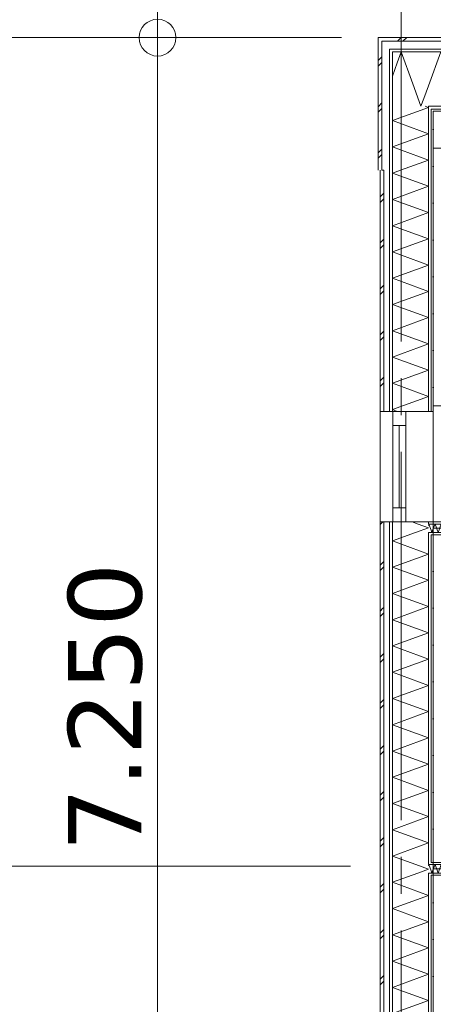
# Model space of a CAD drawing. Header units: millimetres. Extents: x -14925 to 266687, y -3550 to 35834.
# Tile 43 of 256: x -2075 to 175, y 12749 to 18098. Entities that reach past the tile are written whole.
import ezdxf
from ezdxf.enums import TextEntityAlignment as Align

# ---------------------------------------------------------------- set-up
doc = ezdxf.new("R2010")
doc.units = ezdxf.units.MM
doc.header["$MEASUREMENT"] = 0
doc.linetypes.add('B0204', pattern=[2600, 2000, -200, 200, -200])
for name, color, linetype in [('A Stramien', 7, 'Continuous'), ('New_21 Buitenwanden', 7, 'Continuous'), ('New_21 Buitenwanden Doorsnede-arcering', 7, 'Continuous'), ('New_21 Buitenwanden Laagscheidingslijnen', 7, 'Continuous'), ('New_21 Buitenwanden Ramen', 7, 'Continuous'), ('New_22 C Binnenwanden', 7, 'Continuous'), ('New_22 C Binnenwanden Doorsnede-arcering', 7, 'Continuous'), ('New_22 C Binnenwanden Laagscheidingslijnen', 7, 'Continuous'), ('New_82 Interieur', 7, 'Continuous'), ('New_Z Gebruiksopp Zone omranding', 7, 'Continuous'), ('Tekst_dim 1_ 100 .DO', 7, 'Continuous')]:
    doc.layers.add(name, color=color, linetype=linetype)
doc.styles.add('GENERATED_STYLE_2', font='verdana.ttf')
doc.dimstyles.new('GENERATED_STYLE__1', dxfattribs={"dimtxt": 400, "dimasz": 380, "dimexe": 0.18, "dimexo": 0.0625, "dimgap": 0, "dimtad": 1, "dimdec": 0, "dimzin": 0, "dimdsep": 46, "dimtxsty": 'GENERATED_STYLE_2', "dimblk": 'ARROWHEAD_7', "dimblk1": 'ARROWHEAD_7', "dimblk2": 'ARROWHEAD_7', "dimcen": 0.09, "dimse1": 1, "dimse2": 1, "dimclrd": 9, "dimclre": 9, "dimclrt": 9, "dimadec": 1, "dimazin": 0, "dimtfac": 1, "dimtdec": 4, "dimtmove": 0, "dimatfit": 3, "dimfxl": 1, "dimtolj": 1, "dimtzin": 0, "dimarcsym": 0})
doc.dimstyles.new('GENERATED_STYLE__2', dxfattribs={"dimtxt": 400, "dimasz": 380, "dimexe": 0.18, "dimexo": 0.0625, "dimgap": 0, "dimtad": 1, "dimtih": 1, "dimtoh": 1, "dimdec": 0, "dimzin": 0, "dimdsep": 46, "dimtxsty": 'GENERATED_STYLE_2', "dimblk": 'ARROWHEAD_7', "dimblk1": 'ARROWHEAD_7', "dimblk2": 'ARROWHEAD_7', "dimcen": 0.09, "dimse1": 1, "dimse2": 1, "dimclrd": 9, "dimclre": 9, "dimclrt": 9, "dimadec": 1, "dimazin": 0, "dimtfac": 1, "dimtdec": 4, "dimtmove": 0, "dimatfit": 3, "dimfxl": 1, "dimtolj": 1, "dimtzin": 0, "dimarcsym": 0})
pattern_1 = [(180, (0, 0), (0, 100), [])]
pattern_2 = [(180, (0, 0), (0, 346.41), [0, -200]), (180, (-100, -173.2), (0, 346.41), [0, -200])]
pattern_3 = [(0, (0, 0), (0, 100), [])]
pattern_4 = [(270, (0, 0), (100, 0), [])]
pattern_5 = [(270, (0, 0), (346.41, 0), [0, -200]), (270, (173.2, -100), (346.41, 0), [0, -200])]

# ---------------------------------------------------------------- blocks, each defined once
blk = doc.blocks.new('*X396')
at = {"layer": 'New_21 Buitenwanden Doorsnede-arcering', "color": 7, "linetype": 'Continuous', "lineweight": 0}
for p, q in [((-22, 17862.6), (-48, 17791.1)), ((63.4, 17748.8), (107.7, 17627)), ((123.1, 17669.2), (107.7, 17627))]:
    blk.add_line(p, q, dxfattribs=at)
blk = doc.blocks.new('*X398')
at = {"layer": 'New_21 Buitenwanden Doorsnede-arcering', "color": 7, "linetype": 'Continuous', "lineweight": 0}
for p, q in [((-20, 17980), (0, 18000)), ((10, 17980), (30, 18000)), ((230, 17980), (250, 18000)), ((260, 17980), (280, 18000)), ((480, 17980), (500, 18000)), ((510, 17980), (530, 18000))]:
    blk.add_line(p, q, dxfattribs=at)
blk = doc.blocks.new('*X400')
at = {"layer": 'New_21 Buitenwanden Doorsnede-arcering', "color": 7, "linetype": 'Continuous', "lineweight": 0}
for p, q in [((215.5, 17923), (148, 17737.6)), ((215.5, 17923), (323.2, 17627)), ((430.9, 17923), (323.2, 17627)), ((430.9, 17923), (538.7, 17627)), ((595, 17781.7), (538.7, 17627))]:
    blk.add_line(p, q, dxfattribs=at)
blk = doc.blocks.new('*X401')
at = {"layer": 'New_21 Buitenwanden Doorsnede-arcering', "color": 7, "linetype": 'Continuous', "lineweight": 0}
for p, q in [((0, 17923), (-22, 17862.6)), ((0, 17923), (63.4, 17748.8)), ((148, 17737.6), (123.1, 17669.2))]:
    blk.add_line(p, q, dxfattribs=at)
blk = doc.blocks.new('Wall_53_3', base_point=(175, 17600))
at = {"layer": 'New_21 Buitenwanden Doorsnede-arcering', "linetype": 'Continuous', "lineweight": 0, "true_color": 0x000000}
h = blk.add_hatch(dxfattribs=at)
h.set_pattern_fill('325_Houtachtig_plaatmate_E2', color=18, style=0, pattern_type=2)
h.set_pattern_definition(pattern_1)
h.paths.add_polyline_path([(-63, 17923), (-48, 17923), (-48, 17938), (-63, 17938)])
h = blk.add_hatch(dxfattribs=at)
h.set_pattern_fill('325_Houtachtig_plaatmate_E2', color=18, style=0, pattern_type=2)
h.set_pattern_definition(pattern_1)
h.paths.add_polyline_path([(-48, 17923), (595, 17923), (595, 17938), (-48, 17938)])
h = blk.add_hatch(dxfattribs=at)
h.set_pattern_fill('325_Houtachtig_plaatmate_E2', color=18, style=0, pattern_type=2)
h.set_pattern_definition(pattern_1)
h.paths.add_polyline_path([(163, 17612), (163, 17616), (154.7, 17627), (148, 17627), (148, 17612)])
h = blk.add_hatch(dxfattribs=at)
h.set_pattern_fill('325_Houtachtig_plaatmate_E2', color=18, style=0, pattern_type=2)
h.set_pattern_definition(pattern_1)
h.paths.add_polyline_path([(163, 17627), (154.7, 17627), (163, 17616)])
h = blk.add_hatch(dxfattribs=at)
h.set_pattern_fill('325_Houtachtig_plaatmate_E2', color=18, style=0, pattern_type=2)
h.set_pattern_definition(pattern_1)
h.paths.add_polyline_path([(163, 17616), (166, 17612), (595, 17612), (595, 17627), (163, 17627)])
h = blk.add_hatch(dxfattribs=at)
h.set_pattern_fill('325_Houtachtig_plaatmate_E2', color=18, style=0, pattern_type=2)
h.set_pattern_definition(pattern_1)
h.paths.add_polyline_path([(166, 17612), (163, 17616), (163, 17612)])
h = blk.add_hatch(dxfattribs=at)
h.set_pattern_fill('720_Gips_0003', color=18, style=0, pattern_type=2)
h.set_pattern_definition(pattern_2)
h.paths.add_polyline_path([(163, 17612), (163, 17600), (175, 17600), (166, 17612)])
h = blk.add_hatch(dxfattribs=at)
h.set_pattern_fill('720_Gips_0003', color=18, style=0, pattern_type=2)
h.set_pattern_definition(pattern_2)
h.paths.add_polyline_path([(166, 17612), (175, 17600), (175, 17612)])
h = blk.add_hatch(dxfattribs=at)
h.set_pattern_fill('720_Gips_0003', color=18, style=0, pattern_type=2)
h.set_pattern_definition(pattern_2)
h.paths.add_polyline_path([(175, 17600), (595, 17600), (595, 17612), (175, 17612)])
at = {"layer": 'New_21 Buitenwanden', "color": 9, "linetype": 'Continuous', "lineweight": 0, "flags": 128}
for points in [[(-125, 18000), (-125, 17980)], [(595, 18000), (-125, 18000)], [(175, 17600), (595, 17600)]]:
    blk.add_lwpolyline(points, dxfattribs=at)
at = {"layer": 'New_21 Buitenwanden Laagscheidingslijnen', "color": 9, "linetype": 'Continuous', "lineweight": 0}
for p, q in [((-63, 17980), (-105, 17980)), ((-105, 17973.3), (-105, 17980)), ((-105, 17973.3), (-105, 17938)), ((595, 17980), (-63, 17980)), ((-48, 17938), (-63, 17938)), ((-63, 17923), (-63, 17938)), ((595, 17938), (-48, 17938)), ((148, 17923), (-48, 17923)), ((-48, 17897.3), (-48, 17923)), ((595, 17923), (148, 17923)), ((-48, 17897.3), (-48, 17627)), ((154.7, 17627), (148, 17627)), ((148, 17627), (148, 17612)), ((163, 17627), (154.7, 17627)), ((595, 17627), (163, 17627)), ((166, 17612), (163, 17612)), ((163, 17612), (163, 17600)), ((175, 17612), (166, 17612)), ((595, 17612), (175, 17612))]:
    blk.add_line(p, q, dxfattribs=at)
at = {"layer": 'New_21 Buitenwanden', "color": 1, "lineweight": 0}
for name in ['*X398', '*X401', '*X400', '*X396']:
    blk.add_blockref(name, (0, 0), dxfattribs=at)
blk = doc.blocks.new('*X489')
at = {"layer": 'New_22 C Binnenwanden Doorsnede-arcering', "color": 7, "linetype": 'Continuous', "lineweight": 0}
for p in [(148, 15350.6), (163, 15324.2)]:
    blk.add_line(p, (150.7, 15358), dxfattribs=at)
blk = doc.blocks.new('*X490')
at = {"layer": 'New_22 C Binnenwanden Doorsnede-arcering', "color": 7, "linetype": 'Continuous', "lineweight": 0}
for q in [(163, 15324.2), (175, 15332.8)]:
    blk.add_line((167.4, 15312), q, dxfattribs=at)
blk = doc.blocks.new('*X492')
at = {"layer": 'New_22 C Binnenwanden Doorsnede-arcering', "color": 7, "linetype": 'Continuous', "lineweight": 0}
for p, q in [((175, 15332.8), (184.2, 15358)), ((200.9, 15312), (184.2, 15358)), ((200.9, 15312), (217.7, 15358)), ((234.4, 15312), (217.7, 15358)), ((234.4, 15312), (251.1, 15358)), ((267.9, 15312), (251.1, 15358)), ((267.9, 15312), (284.6, 15358)), ((301.4, 15312), (284.6, 15358)), ((301.4, 15312), (318.1, 15358)), ((334.9, 15312), (318.1, 15358)), ((334.9, 15312), (351.6, 15358)), ((368.3, 15312), (351.6, 15358)), ((368.3, 15312), (385.1, 15358)), ((401.8, 15312), (385.1, 15358)), ((401.8, 15312), (418.6, 15358)), ((435.3, 15312), (418.6, 15358)), ((435.3, 15312), (452.1, 15358)), ((468.8, 15312), (452.1, 15358)), ((468.8, 15312), (485.5, 15358)), ((502.3, 15312), (485.5, 15358)), ((502.3, 15312), (519, 15358)), ((535.8, 15312), (519, 15358)), ((535.8, 15312), (552.5, 15358)), ((569.2, 15312), (552.5, 15358)), ((569.2, 15312), (586, 15358)), ((602.7, 15312), (586, 15358)), ((602.7, 15312), (619.5, 15358)), ((636.2, 15312), (619.5, 15358)), ((636.2, 15312), (653, 15358)), ((669.7, 15312), (653, 15358)), ((669.7, 15312), (686.4, 15358)), ((703.2, 15312), (686.4, 15358)), ((703.2, 15312), (719.9, 15358)), ((736.7, 15312), (719.9, 15358)), ((736.7, 15312), (753.4, 15358)), ((770.2, 15312), (753.4, 15358)), ((770.2, 15312), (786.9, 15358)), ((803.6, 15312), (786.9, 15358)), ((803.6, 15312), (820.4, 15358)), ((837.1, 15312), (820.4, 15358)), ((837.1, 15312), (853.9, 15358)), ((870.6, 15312), (853.9, 15358)), ((870.6, 15312), (887.4, 15358)), ((904.1, 15312), (887.4, 15358)), ((904.1, 15312), (920.8, 15358)), ((937.6, 15312), (920.8, 15358)), ((937.6, 15312), (954.3, 15358)), ((971.1, 15312), (954.3, 15358)), ((971.1, 15312), (987.8, 15358)), ((1004.6, 15312), (987.8, 15358)), ((1004.6, 15312), (1021.3, 15358)), ((1038, 15312), (1021.3, 15358)), ((1038, 15312), (1054.8, 15358)), ((1071.5, 15312), (1054.8, 15358)), ((1071.5, 15312), (1088.3, 15358)), ((1105, 15312), (1088.3, 15358)), ((1105, 15312), (1121.8, 15358)), ((1138.5, 15312), (1121.8, 15358)), ((1138.5, 15312), (1155.2, 15358)), ((1172, 15312), (1155.2, 15358)), ((1172, 15312), (1188.7, 15358)), ((1205.5, 15312), (1188.7, 15358)), ((1205.5, 15312), (1222.2, 15358)), ((1239, 15312), (1222.2, 15358)), ((1239, 15312), (1255.7, 15358)), ((1272.4, 15312), (1255.7, 15358)), ((1272.4, 15312), (1289.2, 15358)), ((1305.9, 15312), (1289.2, 15358)), ((1305.9, 15312), (1322.7, 15358)), ((1339.4, 15312), (1322.7, 15358)), ((1339.4, 15312), (1356.2, 15358)), ((1372.9, 15312), (1356.2, 15358)), ((1372.9, 15312), (1389.6, 15358)), ((1406.4, 15312), (1389.6, 15358)), ((1406.4, 15312), (1423.1, 15358)), ((1439.9, 15312), (1423.1, 15358)), ((1439.9, 15312), (1456.6, 15358)), ((1473.4, 15312), (1456.6, 15358)), ((1473.4, 15312), (1490.1, 15358)), ((1506.8, 15312), (1490.1, 15358)), ((1506.8, 15312), (1523.6, 15358)), ((1540.3, 15312), (1523.6, 15358)), ((1540.3, 15312), (1557.1, 15358)), ((1573.8, 15312), (1557.1, 15358)), ((1573.8, 15312), (1590.5, 15358)), ((1607.3, 15312), (1590.5, 15358)), ((1607.3, 15312), (1624, 15358)), ((1640.8, 15312), (1624, 15358)), ((1640.8, 15312), (1657.5, 15358)), ((1674.3, 15312), (1657.5, 15358)), ((1674.3, 15312), (1691, 15358)), ((1707.7, 15312), (1691, 15358)), ((1707.7, 15312), (1724.5, 15358)), ((1741.2, 15312), (1724.5, 15358)), ((1741.2, 15312), (1758, 15358)), ((1774.7, 15312), (1758, 15358)), ((1774.7, 15312), (1791.5, 15358)), ((1808.2, 15312), (1791.5, 15358)), ((1808.2, 15312), (1824.9, 15358)), ((1841.7, 15312), (1824.9, 15358)), ((1841.7, 15312), (1858.4, 15358)), ((1875.2, 15312), (1858.4, 15358)), ((1875.2, 15312), (1891.9, 15358)), ((1908.7, 15312), (1891.9, 15358)), ((1908.7, 15312), (1925.4, 15358)), ((1942.1, 15312), (1925.4, 15358)), ((1942.1, 15312), (1958.9, 15358)), ((1975.6, 15312), (1958.9, 15358)), ((1975.6, 15312), (1992.4, 15358)), ((2009.1, 15312), (1992.4, 15358)), ((2009.1, 15312), (2025.9, 15358)), ((2042.6, 15312), (2025.9, 15358)), ((2042.6, 15312), (2059.3, 15358)), ((2076.1, 15312), (2059.3, 15358)), ((2076.1, 15312), (2092.8, 15358)), ((2109.6, 15312), (2092.8, 15358)), ((2109.6, 15312), (2126.3, 15358)), ((2143.1, 15312), (2126.3, 15358)), ((2143.1, 15312), (2159.8, 15358)), ((2176.5, 15312), (2159.8, 15358)), ((2176.5, 15312), (2193.3, 15358)), ((2210, 15312), (2193.3, 15358)), ((2210, 15312), (2226.8, 15358)), ((2243.5, 15312), (2226.8, 15358)), ((2243.5, 15312), (2260.3, 15358)), ((2277, 15312), (2260.3, 15358)), ((2277, 15312), (2293.7, 15358)), ((2310.5, 15312), (2293.7, 15358)), ((2310.5, 15312), (2327.2, 15358)), ((2344, 15312), (2327.2, 15358)), ((2344, 15312), (2360.7, 15358)), ((2377.5, 15312), (2360.7, 15358)), ((2377.5, 15312), (2394.2, 15358)), ((2403, 15333.8), (2394.2, 15358))]:
    blk.add_line(p, q, dxfattribs=at)
blk = doc.blocks.new('Wall_67_3', base_point=(175, 15335))
at = {"layer": 'New_22 C Binnenwanden Doorsnede-arcering', "linetype": 'Continuous', "lineweight": 0, "true_color": 0x000000}
h = blk.add_hatch(dxfattribs=at)
h.set_pattern_fill('325_Houtachtig_plaatmate_E2', color=18, style=0, pattern_type=2)
h.set_pattern_definition(pattern_3)
h.paths.add_polyline_path([(175, 15358), (175, 15370), (163, 15370), (163, 15358)])
h = blk.add_hatch(dxfattribs=at)
h.set_pattern_fill('325_Houtachtig_plaatmate_E2', color=18, style=0, pattern_type=2)
h.set_pattern_definition(pattern_3)
h.paths.add_polyline_path([(2461, 15370), (175, 15370), (175, 15358), (2461, 15358)])
h = blk.add_hatch(dxfattribs=at)
h.set_pattern_fill('325_Houtachtig_plaatmate_E2', color=18, style=0, pattern_type=2)
h.set_pattern_definition(pattern_3)
h.paths.add_polyline_path([(175, 15300), (175, 15312), (163, 15312), (163, 15300)])
h = blk.add_hatch(dxfattribs=at)
h.set_pattern_fill('325_Houtachtig_plaatmate_E2', color=18, style=0, pattern_type=2)
h.set_pattern_definition(pattern_3)
h.paths.add_polyline_path([(2391, 15312), (175, 15312), (175, 15300), (2391, 15300)])
at = {"layer": 'New_21 Buitenwanden Laagscheidingslijnen', "color": 1, "linetype": 'Continuous', "lineweight": 0}
for p, q in [((163, 15358), (148, 15358)), ((175, 15358), (163, 15358)), ((148, 15312), (163, 15312)), ((163, 15312), (175, 15312)), ((163, 15300), (175, 15300))]:
    blk.add_line(p, q, dxfattribs=at)
at = {"layer": 'New_22 C Binnenwanden', "color": 1, "linetype": 'Continuous', "lineweight": 0, "flags": 128}
for points in [[(2461, 15370), (175, 15370)], [(175, 15300), (2391, 15300)]]:
    blk.add_lwpolyline(points, dxfattribs=at)
at = {"layer": 'New_22 C Binnenwanden Laagscheidingslijnen', "color": 1, "linetype": 'Continuous', "lineweight": 0}
for p, q in [((175, 15358), (2461, 15358)), ((175, 15312), (2403, 15312))]:
    blk.add_line(p, q, dxfattribs=at)
at = {"layer": 'New_22 C Binnenwanden', "color": 1, "lineweight": 0}
for name in ['*X489', '*X492', '*X490']:
    blk.add_blockref(name, (0, 0), dxfattribs=at)
blk = doc.blocks.new('*X497')
at = {"layer": 'New_22 C Binnenwanden Doorsnede-arcering', "color": 7, "linetype": 'Continuous', "lineweight": 0}
for p in [(148, 13500.6), (163, 13474.2)]:
    blk.add_line(p, (150.7, 13508), dxfattribs=at)
blk = doc.blocks.new('*X498')
at = {"layer": 'New_22 C Binnenwanden Doorsnede-arcering', "color": 7, "linetype": 'Continuous', "lineweight": 0}
for q in [(175, 13482.8), (163, 13474.2)]:
    blk.add_line((167.4, 13462), q, dxfattribs=at)
blk = doc.blocks.new('*X500')
at = {"layer": 'New_22 C Binnenwanden Doorsnede-arcering', "color": 7, "linetype": 'Continuous', "lineweight": 0}
for p, q in [((175, 13482.8), (184.2, 13508)), ((200.9, 13462), (184.2, 13508)), ((200.9, 13462), (217.7, 13508)), ((234.4, 13462), (217.7, 13508)), ((234.4, 13462), (251.1, 13508)), ((267.9, 13462), (251.1, 13508)), ((267.9, 13462), (284.6, 13508)), ((301.4, 13462), (284.6, 13508)), ((301.4, 13462), (318.1, 13508)), ((334.9, 13462), (318.1, 13508)), ((334.9, 13462), (351.6, 13508)), ((368.3, 13462), (351.6, 13508)), ((368.3, 13462), (385.1, 13508)), ((401.8, 13462), (385.1, 13508)), ((401.8, 13462), (418.6, 13508)), ((435.3, 13462), (418.6, 13508)), ((435.3, 13462), (452.1, 13508)), ((468.8, 13462), (452.1, 13508)), ((468.8, 13462), (485.5, 13508)), ((502.3, 13462), (485.5, 13508)), ((502.3, 13462), (519, 13508)), ((535.8, 13462), (519, 13508)), ((535.8, 13462), (552.5, 13508)), ((569.2, 13462), (552.5, 13508)), ((569.2, 13462), (586, 13508)), ((602.7, 13462), (586, 13508)), ((602.7, 13462), (619.5, 13508)), ((636.2, 13462), (619.5, 13508)), ((636.2, 13462), (653, 13508)), ((669.7, 13462), (653, 13508)), ((669.7, 13462), (686.4, 13508)), ((703.2, 13462), (686.4, 13508)), ((703.2, 13462), (719.9, 13508)), ((736.7, 13462), (719.9, 13508)), ((736.7, 13462), (753.4, 13508)), ((770.2, 13462), (753.4, 13508)), ((770.2, 13462), (786.9, 13508)), ((803.6, 13462), (786.9, 13508)), ((803.6, 13462), (820.4, 13508)), ((837.1, 13462), (820.4, 13508)), ((837.1, 13462), (853.9, 13508)), ((870.6, 13462), (853.9, 13508)), ((870.6, 13462), (887.4, 13508)), ((904.1, 13462), (887.4, 13508)), ((904.1, 13462), (920.8, 13508)), ((937.6, 13462), (920.8, 13508)), ((937.6, 13462), (954.3, 13508)), ((971.1, 13462), (954.3, 13508)), ((971.1, 13462), (987.8, 13508)), ((1004.6, 13462), (987.8, 13508)), ((1004.6, 13462), (1021.3, 13508)), ((1038, 13462), (1021.3, 13508)), ((1038, 13462), (1054.8, 13508)), ((1071.5, 13462), (1054.8, 13508)), ((1071.5, 13462), (1088.3, 13508)), ((1105, 13462), (1088.3, 13508)), ((1105, 13462), (1121.8, 13508)), ((1138.5, 13462), (1121.8, 13508)), ((1138.5, 13462), (1155.2, 13508)), ((1172, 13462), (1155.2, 13508)), ((1172, 13462), (1188.7, 13508)), ((1205.5, 13462), (1188.7, 13508)), ((1205.5, 13462), (1222.2, 13508)), ((1239, 13462), (1222.2, 13508)), ((1239, 13462), (1255.7, 13508)), ((1260, 13496.2), (1255.7, 13508))]:
    blk.add_line(p, q, dxfattribs=at)
blk = doc.blocks.new('Wall_68_3', base_point=(175, 13485))
at = {"layer": 'New_22 C Binnenwanden Doorsnede-arcering', "linetype": 'Continuous', "lineweight": 0, "true_color": 0x000000}
h = blk.add_hatch(dxfattribs=at)
h.set_pattern_fill('325_Houtachtig_plaatmate_E2', color=18, style=0, pattern_type=2)
h.set_pattern_definition(pattern_3)
h.paths.add_polyline_path([(175, 13508), (175, 13520), (163, 13520), (163, 13508)])
h = blk.add_hatch(dxfattribs=at)
h.set_pattern_fill('325_Houtachtig_plaatmate_E2', color=18, style=0, pattern_type=2)
h.set_pattern_definition(pattern_3)
h.paths.add_polyline_path([(1248, 13520), (175, 13520), (175, 13508), (1248, 13508)])
h = blk.add_hatch(dxfattribs=at)
h.set_pattern_fill('325_Houtachtig_plaatmate_E2', color=18, style=0, pattern_type=2)
h.set_pattern_definition(pattern_3)
h.paths.add_polyline_path([(175, 13450), (175, 13462), (163, 13462), (163, 13450)])
h = blk.add_hatch(dxfattribs=at)
h.set_pattern_fill('325_Houtachtig_plaatmate_E2', color=18, style=0, pattern_type=2)
h.set_pattern_definition(pattern_3)
h.paths.add_polyline_path([(175, 13450), (2391, 13450), (2391, 13462), (175, 13462)])
at = {"layer": 'New_21 Buitenwanden Laagscheidingslijnen', "color": 1, "linetype": 'Continuous', "lineweight": 0}
for p, q in [((163, 13508), (148, 13508)), ((175, 13520), (163, 13520)), ((175, 13508), (163, 13508)), ((148, 13462), (163, 13462)), ((163, 13462), (175, 13462)), ((163, 13450), (175, 13450))]:
    blk.add_line(p, q, dxfattribs=at)
at = {"layer": 'New_22 C Binnenwanden', "color": 1, "linetype": 'Continuous', "lineweight": 0, "flags": 128}
for points in [[(1248, 13520), (175, 13520)], [(175, 13450), (2391, 13450)]]:
    blk.add_lwpolyline(points, dxfattribs=at)
at = {"layer": 'New_22 C Binnenwanden Laagscheidingslijnen', "color": 1, "linetype": 'Continuous', "lineweight": 0}
for p, q in [((175, 13508), (1248, 13508)), ((175, 13462), (1260, 13462))]:
    blk.add_line(p, q, dxfattribs=at)
at = {"layer": 'New_22 C Binnenwanden', "color": 1, "lineweight": 0}
for name in ['*X497', '*X498', '*X500']:
    blk.add_blockref(name, (0, 0), dxfattribs=at)
blk = doc.blocks.new('*X1370')
at = {"layer": 'New_21 Buitenwanden Doorsnede-arcering', "color": 7, "linetype": 'Continuous', "lineweight": 0}
for p, q in [((-115, 17135), (-95, 17155)), ((-115, 17105), (-95, 17125)), ((-100, 16900), (-95, 16905)), ((-115, 16885), (-100, 16900)), ((-115, 16855), (-95, 16875)), ((-115, 16635), (-95, 16655)), ((-115, 16605), (-95, 16625)), ((-115, 16385), (-100, 16400)), ((-115, 16355), (-95, 16375)), ((-100, 16400), (-95, 16405)), ((-115, 16135), (-95, 16155)), ((-115, 16105), (-95, 16125))]:
    blk.add_line(p, q, dxfattribs=at)
blk = doc.blocks.new('*X1371')
at = {"layer": 'New_21 Buitenwanden Doorsnede-arcering', "color": 7, "linetype": 'Continuous', "lineweight": 0}
for p, q in [((-115, 15355), (-100, 15370)), ((-115, 15135), (-95, 15155)), ((-115, 15105), (-95, 15125)), ((-115, 14885), (-100, 14900)), ((-115, 14855), (-95, 14875)), ((-100, 14900), (-95, 14905)), ((-115, 14635), (-95, 14655)), ((-115, 14605), (-95, 14625)), ((-115, 14385), (-100, 14400)), ((-100, 14400), (-95, 14405)), ((-115, 14355), (-95, 14375)), ((-115, 14135), (-95, 14155)), ((-115, 14105), (-95, 14125)), ((-115, 13885), (-100, 13900)), ((-115, 13855), (-95, 13875)), ((-100, 13900), (-95, 13905)), ((-115, 13635), (-95, 13655)), ((-115, 13605), (-95, 13625)), ((-115, 13385), (-100, 13400)), ((-115, 13355), (-95, 13375)), ((-100, 13400), (-95, 13405)), ((-115, 13135), (-95, 13155)), ((-115, 13105), (-95, 13125)), ((-115, 12885), (-100, 12900)), ((-100, 12900), (-95, 12905)), ((-115, 12855), (-95, 12875)), ((-115, 12635), (-95, 12655)), ((-115, 12605), (-95, 12625)), ((-115, 12385), (-100, 12400)), ((-115, 12355), (-95, 12375)), ((-100, 12400), (-95, 12405)), ((-115, 12135), (-95, 12155)), ((-115, 12105), (-95, 12125)), ((-115, 11885), (-100, 11900)), ((-115, 11855), (-95, 11875)), ((-100, 11900), (-95, 11905)), ((-115, 11635), (-95, 11655)), ((-115, 11605), (-95, 11625))]:
    blk.add_line(p, q, dxfattribs=at)
blk = doc.blocks.new('*X1372')
at = {"layer": 'New_21 Buitenwanden Doorsnede-arcering', "color": 7, "linetype": 'Continuous', "lineweight": 0}
blk.add_line((59.3, 15370), (92.2, 15358), dxfattribs=at)
blk = doc.blocks.new('*X1373')
at = {"layer": 'New_21 Buitenwanden Doorsnede-arcering', "color": 7, "linetype": 'Continuous', "lineweight": 0}
for p, q in [((-48, 17263.8), (-3.6, 17280)), ((-48, 17263.8), (148, 17192.5)), ((-48, 17121.2), (148, 17192.5)), ((-48, 17121.2), (148, 17049.8)), ((-48, 16978.5), (148, 17049.8)), ((-48, 16978.5), (148, 16907.1)), ((-48, 16835.8), (148, 16907.1)), ((-48, 16835.8), (148, 16764.5)), ((-48, 16693.1), (148, 16764.5)), ((-48, 16693.1), (148, 16621.8)), ((-48, 16550.5), (148, 16621.8)), ((-48, 16550.5), (148, 16479.1)), ((-48, 16407.8), (148, 16479.1)), ((-48, 16407.8), (148, 16336.4)), ((-48, 16265.1), (148, 16336.4)), ((-48, 16265.1), (148, 16193.8)), ((-48, 16122.4), (148, 16193.8)), ((-48, 16122.4), (148, 16051.1)), ((-48, 15979.7), (148, 16051.1)), ((-48, 15979.7), (-21.2, 15970))]:
    blk.add_line(p, q, dxfattribs=at)
blk = doc.blocks.new('*X1374')
at = {"layer": 'New_21 Buitenwanden Doorsnede-arcering', "color": 7, "linetype": 'Continuous', "lineweight": 0}
for p in [(92.2, 15358), (77.4, 15312)]:
    blk.add_line(p, (148, 15337.7), dxfattribs=at)
blk = doc.blocks.new('*X1375')
at = {"layer": 'New_21 Buitenwanden Doorsnede-arcering', "color": 7, "linetype": 'Continuous', "lineweight": 0}
for p, q in [((-48, 15266.4), (77.4, 15312)), ((-48, 15266.4), (148, 15195)), ((-48, 15123.7), (148, 15195)), ((-48, 15123.7), (148, 15052.4)), ((-48, 14981), (148, 15052.4)), ((-48, 14981), (148, 14909.7)), ((-48, 14838.3), (148, 14909.7)), ((-48, 14838.3), (148, 14767)), ((-48, 14695.7), (148, 14767)), ((-48, 14695.7), (148, 14624.3)), ((-48, 14553), (148, 14624.3)), ((-48, 14553), (148, 14481.6)), ((-48, 14410.3), (148, 14481.6)), ((-48, 14410.3), (148, 14339)), ((-48, 14267.6), (148, 14339)), ((-48, 14267.6), (148, 14196.3)), ((-48, 14125), (148, 14196.3)), ((-48, 14125), (148, 14053.6)), ((-48, 13982.3), (148, 14053.6)), ((-48, 13982.3), (148, 13910.9)), ((-48, 13839.6), (148, 13910.9)), ((-48, 13839.6), (148, 13768.3)), ((-48, 13696.9), (148, 13768.3)), ((-48, 13696.9), (148, 13625.6)), ((-48, 13554.3), (148, 13625.6)), ((-48, 13554.3), (79.1, 13508))]:
    blk.add_line(p, q, dxfattribs=at)
blk = doc.blocks.new('*X1376')
at = {"layer": 'New_21 Buitenwanden Doorsnede-arcering', "color": 7, "linetype": 'Continuous', "lineweight": 0}
for p in [(79.1, 13508), (90.5, 13462)]:
    blk.add_line(p, (148, 13482.9), dxfattribs=at)
blk = doc.blocks.new('*X1377')
at = {"layer": 'New_21 Buitenwanden Doorsnede-arcering', "color": 7, "linetype": 'Continuous', "lineweight": 0}
for p, q in [((-48, 13411.6), (90.5, 13462)), ((-48, 13411.6), (148, 13340.2)), ((-48, 13268.9), (148, 13340.2)), ((-48, 13268.9), (148, 13197.6)), ((-48, 13126.2), (148, 13197.6)), ((-48, 13126.2), (148, 13054.9)), ((-48, 12983.5), (148, 13054.9)), ((-48, 12983.5), (148, 12912.2)), ((-48, 12840.9), (148, 12912.2)), ((-48, 12840.9), (148, 12769.5)), ((-48, 12698.2), (148, 12769.5)), ((-48, 12698.2), (148, 12626.9)), ((-48, 12555.5), (148, 12626.9)), ((-48, 12555.5), (148, 12484.2)), ((-48, 12412.8), (148, 12484.2)), ((-48, 12412.8), (148, 12341.5)), ((-48, 12270.2), (148, 12341.5)), ((-48, 12270.2), (148, 12198.8)), ((-48, 12127.5), (148, 12198.8)), ((-48, 12127.5), (148, 12056.2)), ((-48, 11984.8), (148, 12056.2)), ((-48, 11984.8), (148, 11913.5)), ((-48, 11842.1), (148, 11913.5)), ((-48, 11842.1), (148, 11770.8)), ((-48, 11699.5), (148, 11770.8)), ((-48, 11699.5), (148, 11628.1)), ((-48, 11556.8), (148, 11628.1)), ((-48, 11556.8), (148, 11485.4)), ((105.6, 11470), (148, 11485.4))]:
    blk.add_line(p, q, dxfattribs=at)
blk = doc.blocks.new('Rnx horizontaal 26[8]_3')
at = {"layer": 'New_21 Buitenwanden Ramen', "color": 7, "linetype": 'Continuous', "lineweight": 0}
for p, q in [((-115, 15370), (-115, 15970)), ((-115, 15970), (-95, 15970)), ((-95, 15970), (-63, 15970)), ((-63, 15970), (-48, 15970)), ((-48, 15970), (-45, 15970)), ((-45, 15894), (-45, 15970)), ((-45, 15970), (25, 15970)), ((-45, 15970), (25, 15970)), ((25, 15970), (25, 15894)), ((25, 15970), (148, 15970)), ((25, 15970), (148, 15970)), ((148, 15970), (163, 15970)), ((148, 15970), (163, 15970)), ((163, 15970), (175, 15970)), ((163, 15970), (175, 15970)), ((175, 15970), (175, 15982)), ((175, 15970), (175, 15982)), ((175, 15370), (175, 15970)), ((25, 15894), (-45, 15894)), ((-45, 15446), (-45, 15894)), ((-10, 15446), (-10, 15894)), ((25, 15894), (25, 15446)), ((-45, 15370), (-45, 15446)), ((-45, 15446), (25, 15446)), ((25, 15446), (25, 15370)), ((-115, 15370), (-95, 15370)), ((-95, 15370), (-63, 15370)), ((-63, 15370), (-48, 15370)), ((-48, 15370), (-45, 15370)), ((-45, 15370), (25, 15370)), ((-45, 15370), (25, 15370)), ((25, 15370), (148, 15370)), ((25, 15370), (148, 15370)), ((148, 15370), (163, 15370)), ((148, 15370), (163, 15370)), ((163, 15370), (175, 15370)), ((163, 15370), (175, 15370)), ((175, 15370), (175, 15358)), ((175, 15370), (175, 15358))]:
    blk.add_line(p, q, dxfattribs=at)
blk = doc.blocks.new('Wall_230_3', base_point=(175, 11470))
at = {"layer": 'New_21 Buitenwanden Doorsnede-arcering', "linetype": 'Continuous', "lineweight": 0, "true_color": 0x000000}
h = blk.add_hatch(dxfattribs=at)
h.set_pattern_fill('325_Houtachtig_plaatmate_E2', color=18, style=0, pattern_type=2)
h.set_pattern_definition(pattern_4)
h.paths.add_polyline_path([(-48, 17280), (-63, 17280), (-63, 15970), (-48, 15970)])
h = blk.add_hatch(dxfattribs=at)
h.set_pattern_fill('325_Houtachtig_plaatmate_E2', color=18, style=0, pattern_type=2)
h.set_pattern_definition(pattern_4)
h.paths.add_polyline_path([(148, 17280), (148, 15970), (163, 15970), (163, 17280)])
h = blk.add_hatch(dxfattribs=at)
h.set_pattern_fill('720_Gips_0003', color=18, style=0, pattern_type=2)
h.set_pattern_definition(pattern_5)
h.paths.add_polyline_path([(163, 17280), (163, 15970), (175, 15970), (175, 17280)])
h = blk.add_hatch(dxfattribs=at)
h.set_pattern_fill('325_Houtachtig_plaatmate_E2', color=18, style=0, pattern_type=2)
h.set_pattern_definition(pattern_4)
h.paths.add_polyline_path([(-63, 11470), (-48, 11470), (-48, 15370), (-63, 15370)])
h = blk.add_hatch(dxfattribs=at)
h.set_pattern_fill('325_Houtachtig_plaatmate_E2', color=18, style=0, pattern_type=2)
h.set_pattern_definition(pattern_4)
h.paths.add_polyline_path([(163, 15358), (163, 15370), (148, 15370), (148, 15358)])
h = blk.add_hatch(dxfattribs=at)
h.set_pattern_fill('325_Houtachtig_plaatmate_E2', color=18, style=0, pattern_type=2)
h.set_pattern_definition(pattern_4)
h.paths.add_polyline_path([(163, 15300), (163, 15312), (148, 15312), (148, 15300)])
h = blk.add_hatch(dxfattribs=at)
h.set_pattern_fill('325_Houtachtig_plaatmate_E2', color=18, style=0, pattern_type=2)
h.set_pattern_definition(pattern_4)
h.paths.add_polyline_path([(163, 13520), (163, 15300), (148, 15300), (148, 13520)])
h = blk.add_hatch(dxfattribs=at)
h.set_pattern_fill('720_Gips_0003', color=18, style=0, pattern_type=2)
h.set_pattern_definition(pattern_5)
h.paths.add_polyline_path([(175, 13520), (175, 15300), (163, 15300), (163, 13520)])
h = blk.add_hatch(dxfattribs=at)
h.set_pattern_fill('325_Houtachtig_plaatmate_E2', color=18, style=0, pattern_type=2)
h.set_pattern_definition(pattern_4)
h.paths.add_polyline_path([(163, 13508), (163, 13520), (148, 13520), (148, 13508)])
h = blk.add_hatch(dxfattribs=at)
h.set_pattern_fill('325_Houtachtig_plaatmate_E2', color=18, style=0, pattern_type=2)
h.set_pattern_definition(pattern_4)
h.paths.add_polyline_path([(163, 13450), (163, 13462), (148, 13462), (148, 13450)])
h = blk.add_hatch(dxfattribs=at)
h.set_pattern_fill('325_Houtachtig_plaatmate_E2', color=18, style=0, pattern_type=2)
h.set_pattern_definition(pattern_4)
h.paths.add_polyline_path([(148, 13450), (148, 11470), (163, 11470), (163, 13450)])
h = blk.add_hatch(dxfattribs=at)
h.set_pattern_fill('720_Gips_0003', color=18, style=0, pattern_type=2)
h.set_pattern_definition(pattern_5)
h.paths.add_polyline_path([(163, 13450), (163, 11470), (175, 11470), (175, 13450)])
at = {"layer": 'New_21 Buitenwanden', "color": 9, "linetype": 'Continuous', "lineweight": 0}
for p, q in [((-115, 15970), (-95, 15970)), ((-95, 15970), (-63, 15970)), ((-63, 15970), (-48, 15970)), ((-48, 15970), (-45, 15970)), ((-45, 15970), (25, 15970)), ((25, 15970), (148, 15970)), ((148, 15970), (163, 15970)), ((163, 15970), (175, 15970)), ((175, 15970), (175, 15982)), ((-115, 15370), (-95, 15370)), ((-95, 15370), (-63, 15370)), ((-63, 15370), (-48, 15370)), ((-48, 15370), (-45, 15370)), ((-45, 15370), (25, 15370)), ((25, 15370), (148, 15370)), ((148, 15370), (163, 15370)), ((163, 15370), (175, 15370)), ((175, 15370), (175, 15358))]:
    blk.add_line(p, q, dxfattribs=at)
at = {"layer": 'New_21 Buitenwanden', "color": 9, "linetype": 'Continuous', "lineweight": 0, "flags": 128}
for points in [[(-115, 17280), (-115, 15970)], [(-95, 17280), (-105, 17280)], [(175, 15970), (175, 17280)], [(-115, 15370), (-115, 11470)], [(175, 13520), (175, 15300)], [(175, 11470), (175, 13450)]]:
    blk.add_lwpolyline(points, dxfattribs=at)
at = {"layer": 'New_21 Buitenwanden Laagscheidingslijnen', "color": 9, "linetype": 'Continuous', "lineweight": 0}
for p, q in [((-95, 17280), (-95, 15970)), ((-63, 17280), (-63, 15970)), ((-48, 17280), (-48, 15970)), ((148, 17280), (148, 15970)), ((163, 17280), (163, 15970)), ((-95, 15370), (-95, 11470)), ((-63, 15370), (-63, 11470)), ((-48, 15370), (-48, 15358)), ((-48, 15358), (-48, 15312)), ((148, 15370), (148, 15358)), ((-48, 15312), (-48, 13508)), ((148, 15312), (148, 15300)), ((148, 15300), (148, 13520)), ((163, 15300), (163, 13520)), ((-48, 13508), (-48, 13462)), ((148, 13520), (148, 13508)), ((-48, 13462), (-48, 11470)), ((148, 13462), (148, 13450)), ((148, 13450), (148, 11470)), ((163, 13450), (163, 11470))]:
    blk.add_line(p, q, dxfattribs=at)
at = {"layer": 'New_21 Buitenwanden Laagscheidingslijnen', "color": 1, "linetype": 'Continuous', "lineweight": 0}
for p, q in [((163, 15358), (148, 15358)), ((148, 15312), (163, 15312)), ((163, 15300), (175, 15300)), ((163, 13508), (148, 13508)), ((175, 13520), (163, 13520)), ((148, 13462), (163, 13462)), ((163, 13450), (175, 13450))]:
    blk.add_line(p, q, dxfattribs=at)
at = {"layer": 'New_21 Buitenwanden', "color": 1, "lineweight": 0}
for name in ['*X1373', '*X1370', '*X1371', '*X1372', '*X1374', '*X1375', '*X1376', '*X1377']:
    blk.add_blockref(name, (0, 0), dxfattribs=at)
at = {"layer": 'New_21 Buitenwanden Ramen', "color": 7, "linetype": 'Continuous', "lineweight": 0}
blk.add_blockref('Rnx horizontaal 26[8]_3', (0, 0), dxfattribs=at)
blk = doc.blocks.new('*X1381')
at = {"layer": 'New_21 Buitenwanden Doorsnede-arcering', "color": 7, "linetype": 'Continuous', "lineweight": 0}
for p, q in [((-125, 17875), (-105, 17895)), ((-125, 17845), (-105, 17865)), ((-125, 17625), (-105, 17645)), ((-125, 17595), (-120, 17600)), ((-120, 17600), (-105, 17615)), ((-125, 17375), (-105, 17395)), ((-125, 17345), (-105, 17365))]:
    blk.add_line(p, q, dxfattribs=at)
blk = doc.blocks.new('*X1382')
at = {"layer": 'New_21 Buitenwanden Doorsnede-arcering', "color": 7, "linetype": 'Continuous', "lineweight": 0}
for p, q in [((-48, 17549.2), (148, 17620.5)), ((130.2, 17627), (148, 17620.5)), ((-48, 17549.2), (148, 17477.9)), ((-48, 17406.5), (148, 17477.9)), ((-48, 17406.5), (148, 17335.2)), ((-3.6, 17280), (148, 17335.2))]:
    blk.add_line(p, q, dxfattribs=at)
blk = doc.blocks.new('Wall_231_3', base_point=(175, 17280))
at = {"layer": 'New_21 Buitenwanden Doorsnede-arcering', "linetype": 'Continuous', "lineweight": 0, "true_color": 0x000000}
h = blk.add_hatch(dxfattribs=at)
h.set_pattern_fill('325_Houtachtig_plaatmate_E2', color=18, style=0, pattern_type=2)
h.set_pattern_definition(pattern_4)
h.paths.add_polyline_path([(-63, 17917.3), (-48, 17897.3), (-48, 17923), (-63, 17923)])
h = blk.add_hatch(dxfattribs=at)
h.set_pattern_fill('325_Houtachtig_plaatmate_E2', color=18, style=0, pattern_type=2)
h.set_pattern_definition(pattern_4)
h.paths.add_polyline_path([(-63, 17917.3), (-63, 17280), (-48, 17280), (-48, 17897.3)])
h = blk.add_hatch(dxfattribs=at)
h.set_pattern_fill('325_Houtachtig_plaatmate_E2', color=18, style=0, pattern_type=2)
h.set_pattern_definition(pattern_4)
h.paths.add_polyline_path([(148, 17612), (148, 17280), (163, 17280), (163, 17612)])
h = blk.add_hatch(dxfattribs=at)
h.set_pattern_fill('720_Gips_0003', color=18, style=0, pattern_type=2)
h.set_pattern_definition(pattern_5)
h.paths.add_polyline_path([(163, 17600), (163, 17280), (175, 17280), (175, 17600)])
at = {"layer": 'New_21 Buitenwanden', "color": 9, "linetype": 'Continuous', "lineweight": 0, "flags": 128}
for points in [[(-125, 17980), (-125, 17280)], [(175, 17280), (175, 17600)]]:
    blk.add_lwpolyline(points, dxfattribs=at)
at = {"layer": 'New_21 Buitenwanden Laagscheidingslijnen', "color": 9, "linetype": 'Continuous', "lineweight": 0}
for p, q in [((-105, 17973.3), (-105, 17980)), ((-105, 17973.3), (-105, 17938)), ((-105, 17938), (-105, 17280)), ((-63, 17923), (-63, 17938)), ((-63, 17917.3), (-63, 17923)), ((-48, 17897.3), (-48, 17923)), ((-63, 17917.3), (-63, 17280)), ((-48, 17897.3), (-48, 17627)), ((-48, 17627), (-48, 17280)), ((148, 17627), (148, 17612)), ((148, 17612), (148, 17280)), ((163, 17612), (163, 17600)), ((163, 17600), (163, 17280))]:
    blk.add_line(p, q, dxfattribs=at)
at = {"layer": 'New_21 Buitenwanden', "color": 1, "lineweight": 0}
for name in ['*X1381', '*X1382']:
    blk.add_blockref(name, (0, 0), dxfattribs=at)
blk = doc.blocks.new('Standard grid marker_2')
at = {"layer": 'A Stramien', "color": 7, "linetype": 'B0204', "lineweight": 0}
blk.add_line((1000, 0), (24500, 0), dxfattribs=at)
at = {"layer": 'A Stramien', "color": 9, "lineweight": 0, "style": 'GENERATED_STYLE_2'}
blk.add_attdef('AC_MarkerText_1', text='', height=400, rotation=90, dxfattribs=at).set_placement((-948.6, -142.5), align=Align.TOP_CENTER)
blk = doc.blocks.new('Bed dubbel 02 26[37]_3', base_point=(2145, 16030))
at = {"layer": 'New_82 Interieur', "color": 7, "linetype": 'Continuous', "lineweight": 0}
for p, q in [((795, 17370), (795, 17190)), ((615, 17190), (795, 17190)), ((615, 16210), (795, 16210)), ((795, 16030), (795, 16210))]:
    blk.add_line(p, q, dxfattribs=at)
at = {"layer": 'New_82 Interieur', "color": 7, "linetype": 'Continuous', "lineweight": 0, "flags": 128}
for points in [[(2175, 16000), (2175, 17400), (175, 17400), (175, 16000)], [(615, 16760), (615, 17190), (655, 17230), (655, 17340), (235, 17340), (235, 16760)], [(2145, 16030), (2145, 17370), (795, 17370), (615, 17190), (615, 16210), (795, 16030)], [(615, 16640), (615, 16210), (655, 16170), (655, 16060), (235, 16060), (235, 16640)]]:
    blk.add_lwpolyline(points, close=True, dxfattribs=at)
blk = doc.blocks.new('Standard grid marker_4')
at = {"layer": 'A Stramien', "color": 7, "linetype": 'B0204', "lineweight": 0}
for p, q in [((1000, 0), (12450, 0)), ((12450, 0), (13450, 0))]:
    blk.add_line(p, q, dxfattribs=at)
at = {"layer": 'A Stramien', "color": 9, "lineweight": 0, "style": 'GENERATED_STYLE_2'}
blk.add_attdef('AC_MarkerText_1', text='', height=400, rotation=180, dxfattribs=at).set_placement((-600, -491.1), align=Align.TOP_CENTER)
blk = doc.blocks.new('Standard grid marker_3')
at = {"layer": 'A Stramien', "color": 7, "linetype": 'B0204', "lineweight": 0}
blk.add_line((1000, 0), (46550, 0), dxfattribs=at)
at = {"layer": 'A Stramien', "color": 9, "lineweight": 0, "style": 'GENERATED_STYLE_2'}
for tag, p in [('AC_MarkerText_1_0', (-600, 206.1)), ('AC_MarkerText_1_1', (48150, 206.1))]:
    blk.add_attdef(tag, text='', height=400, dxfattribs=at).set_placement(p, align=Align.TOP_CENTER)
blk = doc.blocks.new('*D1754')
at = {"layer": 'Tekst_dim 1_ 100 .DO', "color": 9, "linetype": 'Continuous', "lineweight": 0}
for p, q in [((-1325, 17900), (-1325, 18200)), ((-950, 18000), (-1700, 18000)), ((-1325, 10850), (-1325, 17900)), ((-1325, 7350), (-1325, 10850)), ((-950, 10750), (-1700, 10750))]:
    blk.add_line(p, q, dxfattribs=at)
for centre in [(-1325, 18000), (-1325, 10750)]:
    blk.add_circle(centre, 100, dxfattribs=at)
at = {"layer": 'Tekst_dim 1_ 100 .DO', "color": 9, "lineweight": 0, "insert": (-1405, 13577.7), "char_height": 400, "attachment_point": 7, "rotation": 90, "style": 'GENERATED_STYLE_2'}
blk.add_mtext('\\A1;{\\pql;\\fVerdana|b0|i0|c0|p0;\\W1.000000;7.250}', dxfattribs=at)
blk = doc.blocks.new('ARROWHEAD_7')
at = {"color": 0, "linetype": 'Continuous', "lineweight": 0}
for p, q in [((0, -0.25), (0, 0.25)), ((0, 0), (-1, 0)), ((-0.25, 0), (0.25, 0))]:
    blk.add_line(p, q, dxfattribs=at)
blk.add_circle((0, 0), 0.25, dxfattribs=at)
blk = doc.blocks.new('*D1756')
at = {"layer": 'Tekst_dim 1_ 100 .DO', "color": 9, "linetype": 'Continuous', "lineweight": 0}
for p, q in [((-125, 19125), (-125, 19875)), ((-9675, 19500), (-2425, 19500)), ((-2425, 19500), (-25, 19500))]:
    blk.add_line(p, q, dxfattribs=at)
blk.add_circle((-125, 19500), 100, dxfattribs=at)
at = {"layer": 'Tekst_dim 1_ 100 .DO', "color": 9, "lineweight": 0, "insert": (-2122.3, 19580), "char_height": 400, "attachment_point": 7, "style": 'GENERATED_STYLE_2'}
blk.add_mtext('\\A1;{\\pql;\\fVerdana|b0|i0|c0|p0;\\W1.000000;2.400}', dxfattribs=at)
blk = doc.blocks.new('*D1757')
at = {"layer": 'Tekst_dim 1_ 100 .DO', "color": 9, "linetype": 'Continuous', "lineweight": 0}
for p, q in [((0, 19125), (0, 19875)), ((-2425, 19500), (-25, 19500)), ((-25, 19500), (100, 19500))]:
    blk.add_line(p, q, dxfattribs=at)
blk.add_circle((0, 19500), 100, dxfattribs=at)
blk = doc.blocks.new('*D1758')
at = {"layer": 'Tekst_dim 1_ 100 .DO', "color": 9, "linetype": 'Continuous', "lineweight": 0}
for p, q in [((4500, 19125), (4500, 19875)), ((-25, 19500), (100, 19500)), ((100, 19500), (4600, 19500))]:
    blk.add_line(p, q, dxfattribs=at)
blk.add_circle((4500, 19500), 100, dxfattribs=at)
at = {"layer": 'Tekst_dim 1_ 100 .DO', "color": 9, "lineweight": 0, "char_height": 400, "attachment_point": 7, "style": 'GENERATED_STYLE_2'}
for s, insert in [('\\A1;{\\pql;\\fVerdana|b0|i0|c0|p0;\\W1.000000;4.500}', (1452.7, 19580)), ('\\A1;{\\pql;\\fVerdana|b0|i0|c0|p0;\\W1.000000;125}', (100, 19020))]:
    blk.add_mtext(s, dxfattribs=dict(at, insert=insert))
blk = doc.blocks.new('*D1759')
at = {"layer": 'Tekst_dim 1_ 100 .DO', "color": 9, "linetype": 'Continuous', "lineweight": 0}
for p, q in [((4500, 19125), (4500, 19875)), ((9000, 19125), (9000, 19875)), ((100, 19500), (4600, 19500)), ((4600, 19500), (9100, 19500))]:
    blk.add_line(p, q, dxfattribs=at)
for centre in [(4500, 19500), (9000, 19500)]:
    blk.add_circle(centre, 100, dxfattribs=at)
at = {"layer": 'Tekst_dim 1_ 100 .DO', "color": 9, "lineweight": 0, "insert": (5952.7, 19580), "char_height": 400, "attachment_point": 7, "style": 'GENERATED_STYLE_2'}
blk.add_mtext('\\A1;{\\pql;\\fVerdana|b0|i0|c0|p0;\\W1.000000;4.500}', dxfattribs=at)

msp = doc.modelspace()

# ---------------------------------------------------------------- linework, layer by layer
at = {"layer": 'New_Z Gebruiksopp Zone omranding', "color": 254, "linetype": 'Continuous', "lineweight": 0, "true_color": 0xe4e3c5, "flags": 128}
for points in [[(175, 15335), (3346, 15335), (3346, 16331), (4325, 16331), (4325, 17600), (175, 17600)], [(175, 11150), (595, 11150), (4325, 11150), (4325, 12885), (2426, 12885), (2426, 13485), (175, 13485)]]:
    msp.add_lwpolyline(points, close=True, dxfattribs=at)
at = {"layer": 'New_Z Gebruiksopp Zone omranding', "color": 121, "linetype": 'Continuous', "lineweight": 0, "true_color": 0x99e6e6, "flags": 128}
msp.add_lwpolyline([(2426, 15335), (175, 15335), (175, 13485), (2426, 13485)], close=True, dxfattribs=at)

# ---------------------------------------------------------------- block references
at = {"layer": 'A Stramien', "color": 1, "linetype": 'Continuous', "lineweight": 0, "zscale": 1000, "rotation": 270}
msp.add_blockref('Standard grid marker_2', (0, 21950), dxfattribs=at)
at = {"layer": 'A Stramien', "color": 1, "linetype": 'Continuous', "lineweight": 0, "zscale": 1000}
msp.add_blockref('Standard grid marker_3', (-13725, 18000), dxfattribs=at)
at = {"layer": 'A Stramien', "color": 1, "linetype": 'Continuous', "lineweight": 0, "xscale": -1, "zscale": 1000, "rotation": 180}
msp.add_blockref('Standard grid marker_4', (-13725, 13500), dxfattribs=at)
at = {"layer": 'New_21 Buitenwanden', "color": 1, "lineweight": 0}
for name, p in [('Wall_53_3', (175, 17600)), ('Wall_231_3', (175, 17280)), ('Wall_230_3', (175, 11470))]:
    msp.add_blockref(name, p, dxfattribs=at)
at = {"layer": 'New_22 C Binnenwanden', "color": 1, "lineweight": 0}
for name, p in [('Wall_67_3', (175, 15335)), ('Wall_68_3', (175, 13485))]:
    msp.add_blockref(name, p, dxfattribs=at)
at = {"layer": 'New_82 Interieur', "color": 7, "linetype": 'Continuous', "lineweight": 0}
msp.add_blockref('Bed dubbel 02 26[37]_3', (2145, 16030), dxfattribs=at)

# ---------------------------------------------------------------- dimensions: what is measured, and where the dimension line sits
at = {"layer": 'Tekst_dim 1_ 100 .DO', "color": 9, "linetype": 'Continuous', "lineweight": 0}
for base, p1, p2, picture, middle in [((-125, 19500), (-2525, 18125), (-125, 18000), '*D1756', (-1452.2, 19780)), ((4500, 19500), (0, 9250), (4500, 9250), '*D1758', (2122.8, 19780)), ((9000, 19500), (4500, 9250), (9000, 9250), '*D1759', (6622.8, 19780)), ((0, 19500), (-125, 18000), (0, 9250), '*D1757', (556.6, 19220))]:
    dim = msp.add_linear_dim(base=base, p1=p1, p2=p2, dimstyle='GENERATED_STYLE__2', dxfattribs=at)
    dim.commit()
    dim.dimension.update_dxf_attribs({"geometry": picture, "text_midpoint": middle, "dimtype": 160})
dim = msp.add_linear_dim(base=(-1325, 18000), p1=(-1031.8, 10750), p2=(-867.6, 18000), angle=90, dimstyle='GENERATED_STYLE__1', dxfattribs=at)
dim.commit()
dim.dimension.update_dxf_attribs({"geometry": '*D1754', "text_midpoint": (-1605, 14247.8), "dimtype": 160, "text_rotation": 90})

doc.saveas('drawing.dxf')
